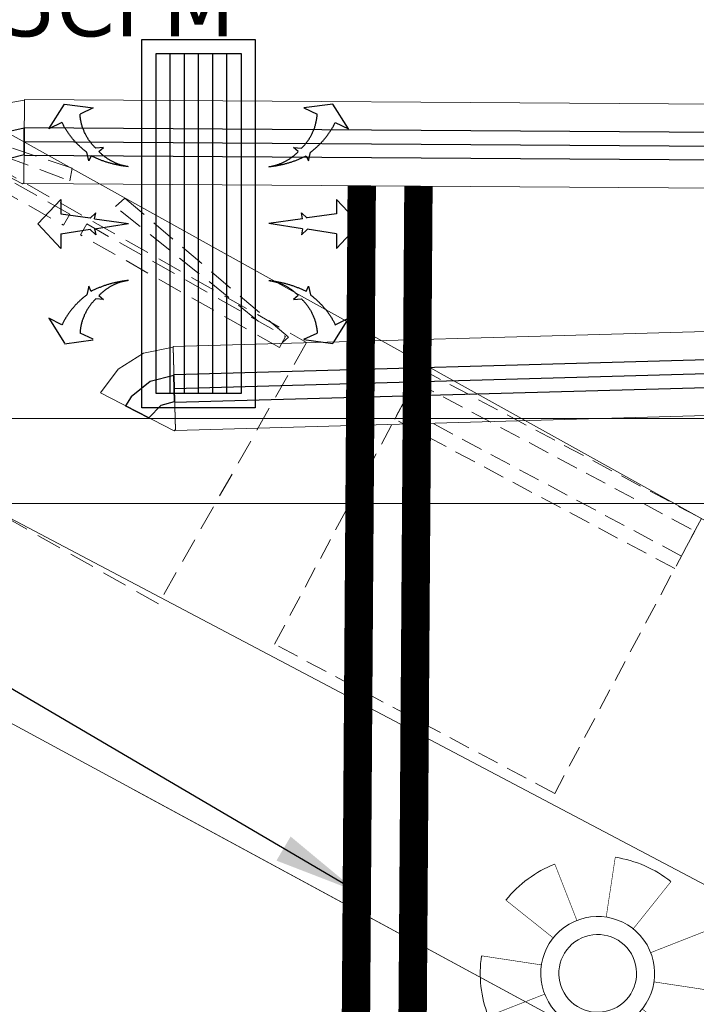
# Model space of a CAD drawing. Header units: millimetres. Extents: x 504675 to 860349, y -23215 to 63575.
# Tile 144 of 177: x 584270 to 585464, y 33752 to 35490. Entities that reach past the tile are written whole.
import ezdxf

# ---------------------------------------------------------------- set-up
doc = ezdxf.new("R2010")
doc.units = ezdxf.units.MM
doc.header["$LTSCALE"] = 10
doc.linetypes.add('HIDDEN', pattern=[9.525, 6.35, -3.175])
doc.linetypes.add('LEVEL-F-OVERALL LAYOUT$0$HIDDEN', pattern=[0.375, 0.25, -0.125])
doc.layers.get('0').update_dxf_attribs({"linetype": 'CONTINUOUS'})
for name, color, linetype, lineweight in [('ARCH', 8, 'CONTINUOUS', 0), ('Ceiling', 35, 'CONTINUOUS', 5), ('CKD Equipments', 8, 'CONTINUOUS', 0), ('CWR.PIPE', 5, 'CONTINUOUS', 25), ('CWS.PIPE', 6, 'CONTINUOUS', 25), ('EQUIPMENT', 8, 'CONTINUOUS', 18), ('furniture', 8, 'CONTINUOUS', 5), ('MEPTEK-SAD', 6, 'CONTINUOUS', 30), ('MEPTEK-TEXT', 7, 'CONTINUOUS', 30), ('MEPTEL LINEAR GRILL', 5, 'CONTINUOUS', 30), ('Pipe Insulations', 7, 'CONTINUOUS', 5), ('V-PIPE', 7, 'CONTINUOUS', 25), ('VJA-FF-PENDENT SPRINKLER HEAD', 3, 'CONTINUOUS', 0)]:
    doc.layers.add(name, color=color, linetype=linetype, lineweight=lineweight)
doc.layers.add('LEVEL-F-OVERALL LAYOUT$0$DASH1L', color=8, linetype='LEVEL-F-OVERALL LAYOUT$0$HIDDEN')
doc.styles.add('AR', font='arial.ttf')
doc.styles.get("Standard").update_dxf_attribs({"font": 'verdana.ttf'})
doc.dimstyles.new('ARA-100', dxfattribs={"dimtxt": 100, "dimasz": 2.5, "dimexe": 25, "dimexo": 25, "dimtad": 0, "dimdec": 0, "dimrnd": 5, "dimtxsty": 'AR', "dimblk": 'ARCHTICK', "dimcen": 2.5, "dimclrd": 256, "dimclre": 256, "dimclrt": 256, "dimadec": 0, "dimazin": 0, "dimtfac": 1, "dimtdec": 0, "dimtix": 1, "dimtmove": 1, "dimatfit": 3, "dimfxl": 1, "dimlwd": -1, "dimlwe": -1, "dimarcsym": 1})

# ---------------------------------------------------------------- blocks, each defined once
blk = doc.blocks.new('A$C12b19908')
at = {"layer": 'EQUIPMENT', "linetype": 'HIDDEN', "ltscale": 0.7, "elevation": 45.6}
for points in [[(-823, 520.9), (-504, 572.6), (-511.7, 593.5), (-883.6, 522.4), (-878.7, 509.1)], [(-93, 520.9), (-412, 572.6), (-404.3, 593.5), (-32.4, 522.4), (-37.3, 509.1)]]:
    blk.add_lwpolyline(points, dxfattribs=at)
at = {"layer": 'EQUIPMENT', "linetype": 'HIDDEN', "ltscale": 0.7}
for points in [[(-900, 530), (0, 530), (0, 0), (-900, 0)], [(-475.3, 498.7), (-475.3, 520.9), (-878.7, 520.9), (-878.7, 498.7)], [(-440.7, 498.7), (-440.7, 520.9), (-37.3, 520.9), (-37.3, 498.7)]]:
    blk.add_lwpolyline(points, close=True, dxfattribs=at)
blk = doc.blocks.new('ARCH')
at = {"layer": 'LEVEL-F-OVERALL LAYOUT$0$DASH1L'}
h = blk.add_hatch(dxfattribs=at)
h.set_pattern_fill('ANGLE', color=8, scale=10, angle=352.0664)
h.set_pattern_definition([(352.0664444, (-404119.055, 373340.98), (9.6410197, 69.1814516), [50.8, -19.05]), (82.0664444, (-404119.055, 373340.98), (-69.1814516, 9.6410197), [50.8, -19.05])])
edge = h.paths.add_edge_path(flags=16)
edge.add_line((572074.7, 35847.1), (602196.9, 29528.2))
edge.add_line((602196.9, 29528.2), (599472.6, 39352))
edge.add_arc((597545.4, 38817.5), 2000, 15.4994, 89.9984)
edge.add_line((597545.4, 40817.5), (573256.1, 40817.5))
edge.add_arc((576210.3, 22394.2), 18658.7, 99.10996, 106.69033)
edge.add_line((570851.6, 40266.8), (572074.7, 35847.1))
h.paths.add_polyline_path([(583373.8, 40816), (583374.1, 40875), (586424.1, 40859.1), (586423.9, 40816)], flags=16)
h.paths.add_polyline_path([(600840.9, 34605.1), (600792.8, 34591.5), (599498, 39260.6), (599546.1, 39274.3)])
h.paths.add_polyline_path([(587210.4, 32671.8), (587195, 32598.4), (582693, 33542.8), (582708.4, 33616.2)])
edge = h.paths.add_edge_path()
edge.add_line((572071.7, 35387.9), (601863.3, 29138.4))
edge.add_arc((601986.5, 29725.6), 600, 258.1526, 375.4994)
edge.add_line((602564.7, 29886), (599906.3, 39472.3))
edge.add_arc((597545.4, 38817.5), 2450, 15.4994, 89.9984)
edge.add_line((597545.4, 41267.5), (573220.5, 41267.5))
edge.add_arc((576210.3, 22394.2), 19108.7, 99.00183, 106.23582)
edge.add_arc((571035.5, 40164.8), 600, 106.2358, 195.469)
edge.add_line((570457.2, 40004.7), (571616.6, 35815.1))
edge.add_arc((572194.9, 35975.1), 600, 195.469, 258.1526)
h.paths.add_polyline_path([(587210.4, 32671.8), (587195.4, 32600.5), (587195.4, 32600.5)])
at = {"layer": 'CKD Equipments'}
blk.add_line((584107.9, 35368.7), (585672.5, 34498.4), dxfattribs=at)
at = {"layer": 'EQUIPMENT', "linetype": 'HIDDEN', "ltscale": 0.6}
for points in [[(585214.2, 34124.1), (584720.1, 34387.6), (584979, 34872.9), (585473.1, 34609.4)], [(585426, 34521.1), (584931.9, 34784.7), (584979, 34872.9), (585473.1, 34609.4)], [(585437.8, 34543.2), (584943.7, 34806.7), (584967.2, 34850.9), (585461.3, 34587.3)]]:
    blk.add_lwpolyline(points, close=True, dxfattribs=at)
at = {"layer": 'furniture'}
for p, q in [((583602, 34953.8), (585558.4, 33921)), ((585519.7, 33563.5), (583489.7, 34662.1)), ((584468.5, 34132.3), (585519.7, 33563.4))]:
    blk.add_line(p, q, dxfattribs=at)
at = {"layer": 'EQUIPMENT', "rotation": 330.4511456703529}
blk.add_blockref('A$C12b19908', (584515.1, 34458.9, -45.6), dxfattribs=at)
blk = doc.blocks.new('SPRINKLER HEAD 41')
at = {"layer": 'VJA-FF-PENDENT SPRINKLER HEAD', "lineweight": 0, "const_width": 0.001}
for points in [[(0.0088, 0.1111), (0.0248, 0.2167)], [(-0.0429, 0.1053), (-0.0818, 0.2047)], [(0.123, 0.1737), (0.0564, 0.0903)], [(-0.0848, 0.0745), (-0.1682, 0.1411)], [(0.1867, 0.0874), (0.0873, 0.0484)], [(-0.1056, 0.0268), (-0.2111, 0.0428)], [(0.1986, -0.0192), (0.0931, -0.0032)], [(-0.0998, -0.0249), (-0.1992, -0.0638)], [(0.1557, -0.1175), (0.0723, -0.0509)], [(-0.0689, -0.0667), (-0.1355, -0.1501)], [(0.0693, -0.1811), (0.0304, -0.0818)], [(-0.0373, -0.1931), (-0.0213, -0.0875)]]:
    blk.add_lwpolyline(points, dxfattribs=at)
at = {"layer": 'VJA-FF-PENDENT SPRINKLER HEAD', "lineweight": 0}
for major_axis, start_param, end_param in [((0.1795, 0.1036), 0.373598, 0.897197), ((0.1794, 0.1036), 1.420416, 1.944015), ((0.087, 0.0502), 1.570792, 7.853977), ((0.0594, 0.0343), 1.570786, 7.853971), ((0.1794, 0.1036), -0.673853, -0.150255), ((0.1795, 0.1036), 2.467936, 2.991535), ((0.1794, 0.1036), 4.562135, 5.085733), ((0.1795, 0.1036), 3.51515, 4.038748)]:
    blk.add_ellipse((-0.0062, 0.0118), major_axis=major_axis, ratio=1, start_param=start_param, end_param=end_param, dxfattribs=at)
blk = doc.blocks.new('V_Elbow1 - V_CHWS-21102974-Level C OVERALL KITCHEN')
at = {"layer": 'V-PIPE', "color": 4, "true_color": 0x00ffff}
for p, q in [((21.1, 41.6), (0.4, 52.1)), ((0.4, 52.1), (21.1, 41.6)), ((21.1, 41.6), (41.8, 31.1)), ((41.8, 31.1), (21.1, 41.6)), ((-46.6, 0), (-46.6, 23.2)), ((-46.6, 23.2), (-46.6, 0)), ((-46.6, 0), (-46.6, -23.2)), ((-46.6, -23.2), (-46.6, 0))]:
    blk.add_line(p, q, dxfattribs=at)
at = {"layer": 'V-PIPE', "color": 4, "true_color": 0x00ffff, "flags": 128}
for points in [[(0.4, 52.1), (-21.3, 29.6), (-46.6, 23.2)], [(-46.6, -23.2), (-4.5, -13.8), (29.6, 12.5), (41.8, 31.1)]]:
    blk.add_lwpolyline(points, dxfattribs=at)
blk = doc.blocks.new('V_Elbow1 - V_CHWS-21103080-Level C OVERALL KITCHEN')
at = {"layer": 'V-PIPE', "color": 6, "true_color": 0xff00ff}
for p, q in [((21.7, 39.2), (1.4, 50.4)), ((1.4, 50.4), (21.7, 39.2)), ((21.7, 39.2), (41.9, 28)), ((41.9, 28), (21.7, 39.2)), ((-44.8, 0), (-44.8, 23.2)), ((-44.8, 23.2), (-44.8, 0)), ((-44.8, 0), (-44.8, -23.2)), ((-44.8, -23.2), (-44.8, 0))]:
    blk.add_line(p, q, dxfattribs=at)
at = {"layer": 'V-PIPE', "color": 6, "true_color": 0xff00ff, "flags": 128}
for points in [[(1.4, 50.4), (-21.1, 28.8), (-44.8, 23.2)], [(-44.8, -23.2), (-2.7, -13.8), (31.4, 12.5), (41.9, 28)]]:
    blk.add_lwpolyline(points, dxfattribs=at)
blk = doc.blocks.new('hvac')
at = {"layer": 'Pipe Insulations', "color": 4, "true_color": 0x00ffff}
for p, q in [((594280.1, -199684), (594279.1, -199832.3)), ((594280.1, -199685), (594279.1, -199831.3)), ((595982.9, -199695.9), (594280.1, -199684)), ((594146.6, -199765.7), (594276.6, -199832.8)), ((594279.1, -199832.3), (595981.9, -199844.2))]:
    blk.add_line(p, q, dxfattribs=at)
at = {"layer": 'Pipe Insulations', "color": 6, "true_color": 0xff00ff}
for p, q in [((596135.3, -200075.6), (594542.3, -200120.1)), ((594542.3, -200120.1), (594546.4, -200268.3)), ((594542.3, -200121.1), (594546.4, -200267.4)), ((594544, -200268.9), (594414, -200201.7)), ((594546.4, -200268.3), (596139.5, -200223.8))]:
    blk.add_line(p, q, dxfattribs=at)
at = {"layer": 'Pipe Insulations', "color": 4, "true_color": 0x00ffff, "flags": 128}
for points in [[(594280.1, -199685), (594227.9, -199694.1), (594182.1, -199720.8), (594148.6, -199761.9), (594146.6, -199765.7)], [(594276.6, -199832.8), (594278.8, -199831.4), (594279.1, -199831.3)]]:
    blk.add_lwpolyline(points, dxfattribs=at)
at = {"layer": 'Pipe Insulations', "color": 6, "true_color": 0xff00ff, "flags": 128}
for points in [[(594542.3, -200121.1), (594490.4, -200132), (594445.6, -200160.3), (594414, -200201.7)], [(594544, -200268.9), (594546.2, -200267.4), (594546.4, -200267.4)]]:
    blk.add_lwpolyline(points, dxfattribs=at)
at = {"layer": 'V-PIPE', "color": 4, "true_color": 0x00ffff}
for p, q in [((594279.4, -199782.3), (594279.8, -199734)), ((595982.6, -199745.9), (594279.8, -199734)), ((594279.6, -199758.2), (595982.4, -199770.1)), ((594279.6, -199758.2), (595982.4, -199770.1)), ((594279.4, -199782.3), (595982.2, -199794.2))]:
    blk.add_line(p, q, dxfattribs=at)
at = {"layer": 'V-PIPE', "color": 6, "true_color": 0xff00ff}
for p, q in [((596136.7, -200125.6), (594543.7, -200170.1)), ((594544.4, -200194.2), (596137.4, -200149.7)), ((594544.4, -200194.2), (596137.4, -200149.7)), ((594545, -200218.4), (594543.7, -200170.1)), ((594545, -200218.4), (596138.1, -200173.9))]:
    blk.add_line(p, q, dxfattribs=at)
at = {"layer": 'V-PIPE', "color": 4, "true_color": 0x00ffff, "rotation": 179.5999999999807}
blk.add_blockref('V_Elbow1 - V_CHWS-21102974-Level C OVERALL KITCHEN', (594233, -199757.8), dxfattribs=at)
at = {"layer": 'V-PIPE', "color": 6, "true_color": 0xff00ff, "rotation": 181.5999999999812}
blk.add_blockref('V_Elbow1 - V_CHWS-21103080-Level C OVERALL KITCHEN', (594499.6, -200195.5), dxfattribs=at)
blk = doc.blocks.new('*U167')
at = {"color": 8}
for p, q in [((25, 150), (625, 150)), ((25, 125), (625, 125)), ((25, 100), (625, 100)), ((25, 75), (625, 75)), ((25, 50), (625, 50))]:
    blk.add_line(p, q, dxfattribs=at)
blk.add_lwpolyline([(0, 0), (0, 200), (650, 200), (650, 0)], close=True)
at = {"color": 1}
blk.add_lwpolyline([(25, 25), (25, 175), (625, 175), (625, 25)], close=True, dxfattribs=at)
blk = doc.blocks.new('A$C479C3BDC')
for p, q in [((-140.6, 166.9), (-112.9, 210.6)), ((-112.9, 211.8), (-62.1, 205)), ((-62.1, 203.8), (-85.4, 193)), ((-117.2, 178.3), (-140.6, 166.9)), ((-69.9, 110.5), (-73.5, 125.8)), ((-43.9, 134.1), (-57.7, 132.9)), ((-52.1, 127), (-43.9, 134.1)), ((-65.9, 119.5), (-69.9, 110.5)), ((-119.4, 43.8), (-159.8, 0.6)), ((-119.4, 18.1), (-119.4, 43.8)), ((-119.4, 18.1), (-67.8, 10)), ((-57.6, 20.1), (-67.7, 10.5)), ((-59.7, 9.4), (-57.6, 20.1)), ((-159.8, 0.6), (-119.4, -42.6)), ((-59.7, 9.4), (0, 0)), ((-59.7, -8.2), (0, 0)), ((-119.4, -16.9), (-67.8, -10)), ((-119.4, -42.6), (-119.4, -16.9)), ((-57.6, -18.9), (-67.7, -9.4)), ((-59.7, -8.2), (-57.6, -18.9)), ((-69.9, -110.5), (-73.5, -125.8)), ((-65.9, -119.5), (-69.9, -110.5)), ((-43.9, -134.1), (-57.7, -132.9)), ((-52.1, -127), (-43.9, -134.1)), ((-140.6, -166.9), (-112.9, -210.6)), ((-117.2, -178.3), (-140.6, -166.9)), ((-112.9, -210.6), (-62.1, -203.8)), ((-62.1, -203.8), (-85.4, -193))]:
    blk.add_line(p, q)
for points, weights in [([(-57.7, 132.9), (-74.4, 148.9), (-84.1, 169.9), (-85.4, 193)], [1, 0.953547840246, 0.953547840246, 1]), ([(-73.5, 125.8), (-92.1, 139.6), (-107, 157.5), (-117.2, 178.3)], [1, 0.981468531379, 0.981468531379, 1]), ([(-0.1, 100.3), (-20.1, 103.1), (-38.1, 112.4), (-52.1, 127)], [1, 0.963520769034, 0.963520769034, 1]), ([(-0.1, 100.3), (-23.1, 102.5), (-45.3, 109), (-65.9, 119.5)], [1, 0.988355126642, 0.988355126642, 1]), ([(-0.1, -100.3), (-23.1, -102.5), (-45.3, -109), (-65.9, -119.5)], [1, 0.988355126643, 0.988355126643, 1]), ([(-0.1, -100.3), (-20.1, -103.1), (-38.1, -112.4), (-52.1, -127)], [1, 0.963520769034, 0.963520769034, 1]), ([(-73.5, -125.8), (-92.1, -139.6), (-107, -157.5), (-117.2, -178.3)], [1, 0.981468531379, 0.981468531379, 1]), ([(-57.7, -132.9), (-74.4, -148.9), (-84.1, -169.9), (-85.4, -193)], [1, 0.953547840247, 0.953547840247, 1])]:
    blk.add_rational_spline(points, weights, degree=3)
blk = doc.blocks.new('_ArchTick')
at = {"color": 0, "linetype": 'ByBlock', "const_width": 0.15}
blk.add_lwpolyline([(-0.5, -0.5), (0.5, 0.5)], dxfattribs=at)

msp = doc.modelspace()

# ---------------------------------------------------------------- linework, layer by layer
at = {"layer": 'Ceiling', "color": 1, "ltscale": 0.25}
for p, q in [((577305.7, 34785.8), (600738.9, 34785.8)), ((578020.7, 34635.8), (600780.5, 34635.8))]:
    msp.add_line(p, q, dxfattribs=at)
at = {"layer": 'CWR.PIPE', "ltscale": 0.25, "const_width": 50, "flags": 128}
msp.add_lwpolyline([(572967.1, 39065), (572967.1, 35999.6), (584861.6, 33453.5), (584873.8, 35196.7)], dxfattribs=at)
at = {"layer": 'CWS.PIPE', "ltscale": 0.25, "const_width": 50, "flags": 128}
msp.add_lwpolyline([(572867.1, 38965), (572867.1, 35918.7), (584960.7, 33330), (584973.8, 35196)], dxfattribs=at)
at = {"layer": 'MEPTEK-SAD', "ltscale": 0.25, "const_width": 0.1, "flags": 128}
for points in [[(584511, 35430), (584040, 35430)], [(584511, 34830), (583940, 34830)]]:
    msp.add_lwpolyline(points, dxfattribs=at)

# ---------------------------------------------------------------- block references
msp.add_blockref('hvac', (-10001.4, 235033.1))
msp.add_blockref('hvac', (-10001.4, 235033.1))
at = {"layer": 'ARCH'}
msp.add_blockref('ARCH', (0, 0), dxfattribs=at)
at = {"layer": 'MEPTEK-SAD', "lineweight": 0, "ltscale": 50, "yscale": 1.001251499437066, "zscale": 1.001251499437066, "rotation": 180}
for p, xscale in [((584462.3, 35130), -1.001251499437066), ((584709.7, 35130), 1.001251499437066)]:
    msp.add_blockref('A$C479C3BDC', p, dxfattribs=dict(at, xscale=xscale))
at = {"layer": 'MEPTEL LINEAR GRILL', "rotation": 90}
msp.add_blockref('*U167', (584686, 34805), dxfattribs=at)
at = {"layer": 'VJA-FF-PENDENT SPRINKLER HEAD', "lineweight": 0, "xscale": 1000, "yscale": 1000, "zscale": 1000}
msp.add_blockref('SPRINKLER HEAD 41', (585296.2, 33794.7), dxfattribs=at)

# ---------------------------------------------------------------- texts
at = {"layer": 'MEPTEK-TEXT', "insert": (584054, 35747), "char_height": 107.38, "attachment_point": 1}
msp.add_mtext_dynamic_manual_height_columns('600x150\\P285CFM', width=1237.81, gutter_width=1, heights=[0], dxfattribs=at)

# ---------------------------------------------------------------- leaders
at = {"layer": 'MEPTEK-TEXT'}
msp.add_leader([(584865.1, 33950.8, 0), (583913.9, 34510, 0), (582632.9, 34510, 0)], dimstyle='ARA-100', override={"dimasz": 150, "dimfxl": 0.18, "dimtfill": 1}, dxfattribs=at)

doc.saveas('drawing.dxf')
